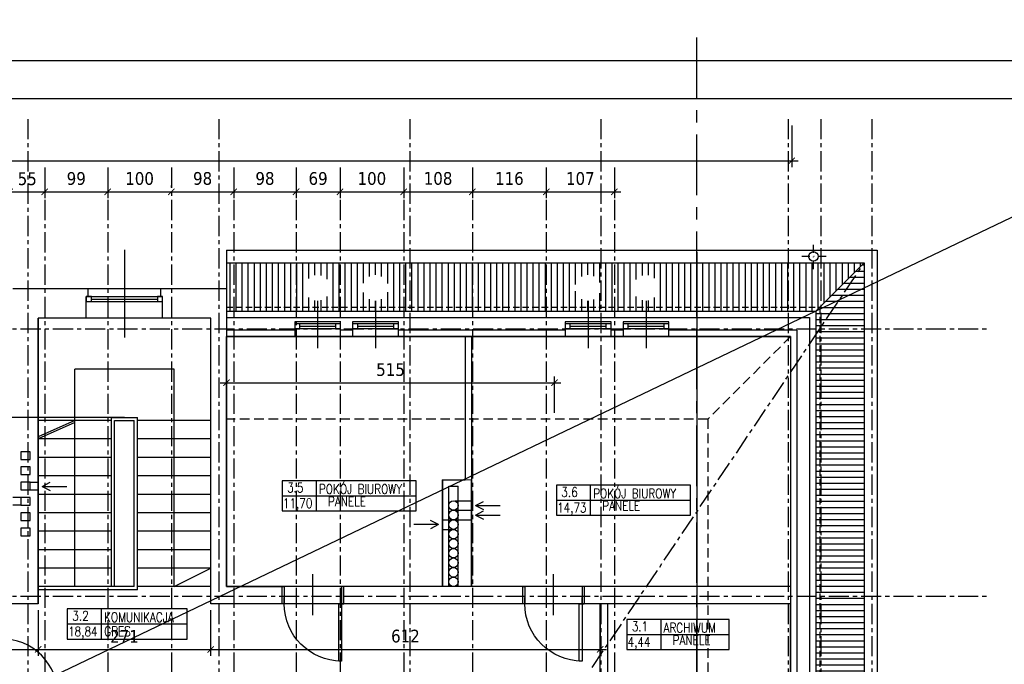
# Model space of a CAD drawing. Header units: millimetres. Extents: x 215282 to 249074, y 9058 to 27069.
# Tile 48 of 51: x 233290 to 234837, y 24447 to 25460. Entities that reach past the tile are written whole.
import ezdxf

# ---------------------------------------------------------------- set-up
doc = ezdxf.new("R2010")
doc.units = ezdxf.units.MM
for name, pattern in [('CENTER', [50.8, 31.75, -6.35, 6.35, -6.35]), ('DASHDOT', [25.4, 12.7, -6.35, 0, -6.35]), ('DASHED', [0.75, 0.5, -0.25])]:
    doc.linetypes.add(name, pattern=pattern)
for name, color, linetype in [('01-HM_podstawowa', 8, 'Continuous'), ('02-HM_osie', 8, 'CENTER'), ('12-HM_nadproza', 5, 'CENTER'), ('A_inwentaryzacja', 8, 'Continuous'), ('A_OPIS', 7, 'Continuous'), ('A_OPIS_ZMIANY', 2, 'Continuous'), ('A_ZMIANY', 10, 'Continuous')]:
    doc.layers.add(name, color=color, linetype=linetype)
doc.styles.add('HM_standard', font='tahoma.ttf')
doc.styles.add('ROMANS', font='romans.shx', dxfattribs={"width": 0.8, "oblique": 10})
doc.dimstyles.new('Kopia AGA1', dxfattribs={"dimtxt": 15, "dimasz": 7, "dimexe": 1.25, "dimexo": 0.625, "dimgap": 4, "dimtad": 1, "dimdec": 1, "dimtxsty": 'ROMANS', "dimblk": 'ARCHTICK', "dimcen": 20, "dimclrd": 256, "dimclrt": 7, "dimadec": 0, "dimazin": 0, "dimtfac": 1, "dimtdec": 1, "dimtmove": 1, "dimatfit": 3, "dimfxl": 5, "dimfxlon": 1, "dimarcsym": 0})
doc.dimstyles.new('S100', dxfattribs={"dimscale": 10, "dimtxt": 2, "dimasz": 1, "dimexe": 1, "dimexo": 1, "dimgap": 1, "dimtad": 0, "dimdec": 1, "dimrnd": 0.5, "dimdsep": 46, "dimtxsty": 'HM_standard', "dimblk1": 'ARCHTICK', "dimblk2": 'ARCHTICK', "dimsah": 1, "dimcen": -3, "dimdle": 1, "dimclrt": 256, "dimadec": 0, "dimazin": 0, "dimtfac": 0.8, "dimtdec": 1, "dimtix": 1, "dimtmove": 2, "dimatfit": 3, "dimldrblk": 'ARCHTICK', "dimfxl": 1, "dimtvp": 1, "dimtolj": 1, "dimarcsym": 0})

# ---------------------------------------------------------------- blocks, each defined once
blk = doc.blocks.new('_ARCHTICK')
at = {"color": 0, "linetype": 'ByBlock', "const_width": 0.15}
blk.add_lwpolyline([(-0.5, -0.5), (0.5, 0.5)], dxfattribs=at)
blk = doc.blocks.new('*D332')
at = {"layer": '01-HM_podstawowa', "color": 0, "lineweight": -2, "ltscale": 3, "transparency": 16777216}
for p, q in [((229702.8, 25294.2), (229702.8, 25228.6)), ((234502.8, 25294.2), (234502.8, 25228.6)), ((229692.8, 25238.6), (234512.8, 25238.6))]:
    blk.add_line(p, q, dxfattribs=at)
at = {"layer": 'Defpoints', "color": 0, "transparency": 16777216}
for p in [(229702.8, 25304.2), (234502.8, 25304.2), (234502.8, 25238.6)]:
    blk.add_point(p, dxfattribs=at)
at = {"layer": '01-HM_podstawowa', "color": 0, "lineweight": -2, "ltscale": 3, "transparency": 16777216, "xscale": 10, "yscale": 10, "zscale": 10, "rotation": 180}
blk.add_blockref('_ARCHTICK', (229702.8, 25238.6), dxfattribs=at)
at = {"layer": '01-HM_podstawowa', "color": 0, "lineweight": -2, "ltscale": 3, "transparency": 16777216, "xscale": 10, "yscale": 10, "zscale": 10}
blk.add_blockref('_ARCHTICK', (234502.8, 25238.6), dxfattribs=at)
at = {"layer": '01-HM_podstawowa', "ltscale": 3, "transparency": 16777216, "insert": (232102.8, 25259.5), "char_height": 20, "attachment_point": 5, "style": 'HM_standard'}
blk.add_mtext('\\A1;4800', dxfattribs=at)
blk = doc.blocks.new('*D369')
at = {"layer": '01-HM_podstawowa', "color": 0, "lineweight": -2, "ltscale": 3, "transparency": 16777216}
for p, q in [((233274.2, 25217.9), (233274.2, 25179.7)), ((233329.2, 25217.9), (233329.2, 25179.7)), ((233264.2, 25189.7), (233339.2, 25189.7))]:
    blk.add_line(p, q, dxfattribs=at)
at = {"layer": 'Defpoints', "color": 0, "transparency": 16777216}
for p in [(233274.2, 25227.9), (233329.2, 25227.9), (233329.2, 25189.7)]:
    blk.add_point(p, dxfattribs=at)
at = {"layer": '01-HM_podstawowa', "color": 0, "lineweight": -2, "ltscale": 3, "transparency": 16777216, "xscale": 10, "yscale": 10, "zscale": 10, "rotation": 180}
blk.add_blockref('_ARCHTICK', (233274.2, 25189.7), dxfattribs=at)
at = {"layer": '01-HM_podstawowa', "color": 0, "lineweight": -2, "ltscale": 3, "transparency": 16777216, "xscale": 10, "yscale": 10, "zscale": 10}
blk.add_blockref('_ARCHTICK', (233329.2, 25189.7), dxfattribs=at)
at = {"layer": '01-HM_podstawowa', "ltscale": 3, "transparency": 16777216, "insert": (233301.7, 25210.1), "char_height": 20, "attachment_point": 5, "style": 'HM_standard'}
blk.add_mtext('\\A1;55', dxfattribs=at)
blk = doc.blocks.new('*D370')
at = {"layer": '01-HM_podstawowa', "color": 0, "lineweight": -2, "ltscale": 3, "transparency": 16777216}
for p, q in [((233614.9, 24842.2), (233614.9, 24899.7)), ((234130, 24842.2), (234130, 24899.7)), ((233604.9, 24889.7), (234140, 24889.7))]:
    blk.add_line(p, q, dxfattribs=at)
at = {"layer": 'Defpoints', "color": 0, "transparency": 16777216}
for p in [(234130, 24889.7), (233614.9, 24832.2), (234130, 24832.2)]:
    blk.add_point(p, dxfattribs=at)
at = {"layer": '01-HM_podstawowa', "color": 0, "lineweight": -2, "ltscale": 3, "transparency": 16777216, "xscale": 10, "yscale": 10, "zscale": 10, "rotation": 180}
blk.add_blockref('_ARCHTICK', (233614.9, 24889.7), dxfattribs=at)
at = {"layer": '01-HM_podstawowa', "color": 0, "lineweight": -2, "ltscale": 3, "transparency": 16777216, "xscale": 10, "yscale": 10, "zscale": 10}
blk.add_blockref('_ARCHTICK', (234130, 24889.7), dxfattribs=at)
at = {"layer": '01-HM_podstawowa', "ltscale": 3, "transparency": 16777216, "insert": (233872.5, 24910.2), "char_height": 20, "attachment_point": 5, "style": 'HM_standard'}
blk.add_mtext('\\A1;515', dxfattribs=at)
blk = doc.blocks.new('*D371')
at = {"layer": '01-HM_podstawowa', "color": 0, "lineweight": -2, "ltscale": 3, "transparency": 16777216}
for p, q in [((233329.2, 25217.9), (233329.2, 25179.7)), ((233428.2, 25217.9), (233428.2, 25179.7)), ((233319.2, 25189.7), (233438.2, 25189.7))]:
    blk.add_line(p, q, dxfattribs=at)
at = {"layer": 'Defpoints', "color": 0, "transparency": 16777216}
for p in [(233329.2, 25227.9), (233428.2, 25227.9), (233428.2, 25189.7)]:
    blk.add_point(p, dxfattribs=at)
at = {"layer": '01-HM_podstawowa', "color": 0, "lineweight": -2, "ltscale": 3, "transparency": 16777216, "xscale": 10, "yscale": 10, "zscale": 10, "rotation": 180}
blk.add_blockref('_ARCHTICK', (233329.2, 25189.7), dxfattribs=at)
at = {"layer": '01-HM_podstawowa', "color": 0, "lineweight": -2, "ltscale": 3, "transparency": 16777216, "xscale": 10, "yscale": 10, "zscale": 10}
blk.add_blockref('_ARCHTICK', (233428.2, 25189.7), dxfattribs=at)
at = {"layer": '01-HM_podstawowa', "ltscale": 3, "transparency": 16777216, "insert": (233378.7, 25210.5), "char_height": 20, "attachment_point": 5, "style": 'HM_standard'}
blk.add_mtext('\\A1;99', dxfattribs=at)
blk = doc.blocks.new('*D372')
at = {"layer": '01-HM_podstawowa', "color": 0, "lineweight": -2, "ltscale": 3, "transparency": 16777216}
for p, q in [((233428.2, 25217.9), (233428.2, 25179.7)), ((233418.2, 25189.7), (233538.2, 25189.7)), ((233528.2, 25196.4), (233528.2, 25199.7))]:
    blk.add_line(p, q, dxfattribs=at)
at = {"layer": 'Defpoints', "color": 0, "transparency": 16777216}
for p in [(233428.2, 25227.9), (233528.2, 25189.7), (233528.2, 25186.4)]:
    blk.add_point(p, dxfattribs=at)
at = {"layer": '01-HM_podstawowa', "color": 0, "lineweight": -2, "ltscale": 3, "transparency": 16777216, "xscale": 10, "yscale": 10, "zscale": 10, "rotation": 180}
blk.add_blockref('_ARCHTICK', (233428.2, 25189.7), dxfattribs=at)
at = {"layer": '01-HM_podstawowa', "color": 0, "lineweight": -2, "ltscale": 3, "transparency": 16777216, "xscale": 10, "yscale": 10, "zscale": 10}
blk.add_blockref('_ARCHTICK', (233528.2, 25189.7), dxfattribs=at)
at = {"layer": '01-HM_podstawowa', "ltscale": 3, "transparency": 16777216, "insert": (233478.2, 25210.5), "char_height": 20, "attachment_point": 5, "style": 'HM_standard'}
blk.add_mtext('\\A1;100', dxfattribs=at)
blk = doc.blocks.new('*D373')
at = {"layer": '01-HM_podstawowa', "color": 0, "lineweight": -2, "ltscale": 3, "transparency": 16777216}
for p, q in [((233626.2, 25217.9), (233626.2, 25179.7)), ((233518.2, 25189.7), (233636.2, 25189.7)), ((233528.2, 25196.4), (233528.2, 25199.7))]:
    blk.add_line(p, q, dxfattribs=at)
at = {"layer": 'Defpoints', "color": 0, "transparency": 16777216}
for p in [(233626.2, 25227.9), (233528.2, 25186.4), (233626.2, 25189.7)]:
    blk.add_point(p, dxfattribs=at)
at = {"layer": '01-HM_podstawowa', "color": 0, "lineweight": -2, "ltscale": 3, "transparency": 16777216, "xscale": 10, "yscale": 10, "zscale": 10, "rotation": 180}
blk.add_blockref('_ARCHTICK', (233528.2, 25189.7), dxfattribs=at)
at = {"layer": '01-HM_podstawowa', "color": 0, "lineweight": -2, "ltscale": 3, "transparency": 16777216, "xscale": 10, "yscale": 10, "zscale": 10}
blk.add_blockref('_ARCHTICK', (233626.2, 25189.7), dxfattribs=at)
at = {"layer": '01-HM_podstawowa', "ltscale": 3, "transparency": 16777216, "insert": (233577.2, 25210.6), "char_height": 20, "attachment_point": 5, "style": 'HM_standard'}
blk.add_mtext('\\A1;98', dxfattribs=at)
blk = doc.blocks.new('*D374')
at = {"layer": '01-HM_podstawowa', "color": 0, "lineweight": -2, "ltscale": 3, "transparency": 16777216}
for p, q in [((233626.2, 25217.9), (233626.2, 25179.7)), ((233724.2, 25217.9), (233724.2, 25179.7)), ((233616.2, 25189.7), (233734.2, 25189.7))]:
    blk.add_line(p, q, dxfattribs=at)
at = {"layer": 'Defpoints', "color": 0, "transparency": 16777216}
for p in [(233626.2, 25227.9), (233724.2, 25227.9), (233724.2, 25189.7)]:
    blk.add_point(p, dxfattribs=at)
at = {"layer": '01-HM_podstawowa', "color": 0, "lineweight": -2, "ltscale": 3, "transparency": 16777216, "xscale": 10, "yscale": 10, "zscale": 10, "rotation": 180}
blk.add_blockref('_ARCHTICK', (233626.2, 25189.7), dxfattribs=at)
at = {"layer": '01-HM_podstawowa', "color": 0, "lineweight": -2, "ltscale": 3, "transparency": 16777216, "xscale": 10, "yscale": 10, "zscale": 10}
blk.add_blockref('_ARCHTICK', (233724.2, 25189.7), dxfattribs=at)
at = {"layer": '01-HM_podstawowa', "ltscale": 3, "transparency": 16777216, "insert": (233675.2, 25210.6), "char_height": 20, "attachment_point": 5, "style": 'HM_standard'}
blk.add_mtext('\\A1;98', dxfattribs=at)
blk = doc.blocks.new('*D375')
at = {"layer": '01-HM_podstawowa', "color": 0, "lineweight": -2, "ltscale": 3, "transparency": 16777216}
for p, q in [((233724.2, 25217.9), (233724.2, 25179.7)), ((233793.2, 25217.9), (233793.2, 25179.7)), ((233714.2, 25189.7), (233803.2, 25189.7))]:
    blk.add_line(p, q, dxfattribs=at)
at = {"layer": 'Defpoints', "color": 0, "transparency": 16777216}
for p in [(233724.2, 25227.9), (233793.2, 25227.9), (233793.2, 25189.7)]:
    blk.add_point(p, dxfattribs=at)
at = {"layer": '01-HM_podstawowa', "color": 0, "lineweight": -2, "ltscale": 3, "transparency": 16777216, "xscale": 10, "yscale": 10, "zscale": 10, "rotation": 180}
blk.add_blockref('_ARCHTICK', (233724.2, 25189.7), dxfattribs=at)
at = {"layer": '01-HM_podstawowa', "color": 0, "lineweight": -2, "ltscale": 3, "transparency": 16777216, "xscale": 10, "yscale": 10, "zscale": 10}
blk.add_blockref('_ARCHTICK', (233793.2, 25189.7), dxfattribs=at)
at = {"layer": '01-HM_podstawowa', "ltscale": 3, "transparency": 16777216, "insert": (233758.7, 25210.5), "char_height": 20, "attachment_point": 5, "style": 'HM_standard'}
blk.add_mtext('\\A1;69', dxfattribs=at)
blk = doc.blocks.new('*D376')
at = {"layer": '01-HM_podstawowa', "color": 0, "lineweight": -2, "ltscale": 3, "transparency": 16777216}
for p, q in [((233793.2, 25217.9), (233793.2, 25179.7)), ((233893.2, 25217.9), (233893.2, 25179.7)), ((233783.2, 25189.7), (233903.2, 25189.7))]:
    blk.add_line(p, q, dxfattribs=at)
at = {"layer": 'Defpoints', "color": 0, "transparency": 16777216}
for p in [(233793.2, 25227.9), (233893.2, 25227.9), (233893.2, 25189.7)]:
    blk.add_point(p, dxfattribs=at)
at = {"layer": '01-HM_podstawowa', "color": 0, "lineweight": -2, "ltscale": 3, "transparency": 16777216, "xscale": 10, "yscale": 10, "zscale": 10, "rotation": 180}
blk.add_blockref('_ARCHTICK', (233793.2, 25189.7), dxfattribs=at)
at = {"layer": '01-HM_podstawowa', "color": 0, "lineweight": -2, "ltscale": 3, "transparency": 16777216, "xscale": 10, "yscale": 10, "zscale": 10}
blk.add_blockref('_ARCHTICK', (233893.2, 25189.7), dxfattribs=at)
at = {"layer": '01-HM_podstawowa', "ltscale": 3, "transparency": 16777216, "insert": (233843.2, 25210.5), "char_height": 20, "attachment_point": 5, "style": 'HM_standard'}
blk.add_mtext('\\A1;100', dxfattribs=at)
blk = doc.blocks.new('*D377')
at = {"layer": '01-HM_podstawowa', "color": 0, "lineweight": -2, "ltscale": 3, "transparency": 16777216}
for p, q in [((233893.2, 25217.9), (233893.2, 25179.7)), ((234001.2, 25217.9), (234001.2, 25179.7)), ((233883.2, 25189.7), (234011.2, 25189.7))]:
    blk.add_line(p, q, dxfattribs=at)
at = {"layer": 'Defpoints', "color": 0, "transparency": 16777216}
for p in [(233893.2, 25227.9), (234001.2, 25227.9), (234001.2, 25189.7)]:
    blk.add_point(p, dxfattribs=at)
at = {"layer": '01-HM_podstawowa', "color": 0, "lineweight": -2, "ltscale": 3, "transparency": 16777216, "xscale": 10, "yscale": 10, "zscale": 10, "rotation": 180}
blk.add_blockref('_ARCHTICK', (233893.2, 25189.7), dxfattribs=at)
at = {"layer": '01-HM_podstawowa', "color": 0, "lineweight": -2, "ltscale": 3, "transparency": 16777216, "xscale": 10, "yscale": 10, "zscale": 10}
blk.add_blockref('_ARCHTICK', (234001.2, 25189.7), dxfattribs=at)
at = {"layer": '01-HM_podstawowa', "ltscale": 3, "transparency": 16777216, "insert": (233947.2, 25210.6), "char_height": 20, "attachment_point": 5, "style": 'HM_standard'}
blk.add_mtext('\\A1;108', dxfattribs=at)
blk = doc.blocks.new('*D378')
at = {"layer": '01-HM_podstawowa', "color": 0, "lineweight": -2, "ltscale": 3, "transparency": 16777216}
for p, q in [((234001.2, 25217.9), (234001.2, 25179.7)), ((234117.2, 25217.9), (234117.2, 25179.7)), ((233991.2, 25189.7), (234127.2, 25189.7))]:
    blk.add_line(p, q, dxfattribs=at)
at = {"layer": 'Defpoints', "color": 0, "transparency": 16777216}
for p in [(234001.2, 25227.9), (234117.2, 25227.9), (234117.2, 25189.7)]:
    blk.add_point(p, dxfattribs=at)
at = {"layer": '01-HM_podstawowa', "color": 0, "lineweight": -2, "ltscale": 3, "transparency": 16777216, "xscale": 10, "yscale": 10, "zscale": 10, "rotation": 180}
blk.add_blockref('_ARCHTICK', (234001.2, 25189.7), dxfattribs=at)
at = {"layer": '01-HM_podstawowa', "color": 0, "lineweight": -2, "ltscale": 3, "transparency": 16777216, "xscale": 10, "yscale": 10, "zscale": 10}
blk.add_blockref('_ARCHTICK', (234117.2, 25189.7), dxfattribs=at)
at = {"layer": '01-HM_podstawowa', "ltscale": 3, "transparency": 16777216, "insert": (234059.2, 25210.5), "char_height": 20, "attachment_point": 5, "style": 'HM_standard'}
blk.add_mtext('\\A1;116', dxfattribs=at)
blk = doc.blocks.new('*D379')
at = {"layer": '01-HM_podstawowa', "color": 0, "lineweight": -2, "ltscale": 3, "transparency": 16777216}
for p, q in [((234117.2, 25217.9), (234117.2, 25179.7)), ((234224.2, 25217.9), (234224.2, 25179.7)), ((234107.2, 25189.7), (234234.2, 25189.7))]:
    blk.add_line(p, q, dxfattribs=at)
at = {"layer": 'Defpoints', "color": 0, "transparency": 16777216}
for p in [(234117.2, 25227.9), (234224.2, 25227.9), (234224.2, 25189.7)]:
    blk.add_point(p, dxfattribs=at)
at = {"layer": '01-HM_podstawowa', "color": 0, "lineweight": -2, "ltscale": 3, "transparency": 16777216, "xscale": 10, "yscale": 10, "zscale": 10, "rotation": 180}
blk.add_blockref('_ARCHTICK', (234117.2, 25189.7), dxfattribs=at)
at = {"layer": '01-HM_podstawowa', "color": 0, "lineweight": -2, "ltscale": 3, "transparency": 16777216, "xscale": 10, "yscale": 10, "zscale": 10}
blk.add_blockref('_ARCHTICK', (234224.2, 25189.7), dxfattribs=at)
at = {"layer": '01-HM_podstawowa', "ltscale": 3, "transparency": 16777216, "insert": (234170.7, 25210.5), "char_height": 20, "attachment_point": 5, "style": 'HM_standard'}
blk.add_mtext('\\A1;107', dxfattribs=at)
blk = doc.blocks.new('*D384')
at = {"layer": '01-HM_podstawowa', "color": 0, "lineweight": -2, "ltscale": 3, "transparency": 16777216}
for p, q in [((230943.9, 24532.2), (230943.9, 24460.5)), ((233318.9, 24532.2), (233318.9, 24460.5)), ((230933.9, 24470.5), (233328.9, 24470.5))]:
    blk.add_line(p, q, dxfattribs=at)
at = {"layer": 'Defpoints', "color": 0, "transparency": 16777216}
for p in [(230943.9, 24542.2), (233318.9, 24542.2), (233318.9, 24470.5)]:
    blk.add_point(p, dxfattribs=at)
at = {"layer": '01-HM_podstawowa', "color": 0, "lineweight": -2, "ltscale": 3, "transparency": 16777216, "xscale": 10, "yscale": 10, "zscale": 10, "rotation": 180}
blk.add_blockref('_ARCHTICK', (230943.9, 24470.5), dxfattribs=at)
at = {"layer": '01-HM_podstawowa', "color": 0, "lineweight": -2, "ltscale": 3, "transparency": 16777216, "xscale": 10, "yscale": 10, "zscale": 10}
blk.add_blockref('_ARCHTICK', (233318.9, 24470.5), dxfattribs=at)
at = {"layer": '01-HM_podstawowa', "ltscale": 3, "transparency": 16777216, "insert": (232131.4, 24491.3), "char_height": 20, "attachment_point": 5, "style": 'HM_standard'}
blk.add_mtext('\\A1;2375', dxfattribs=at)
blk = doc.blocks.new('*D385')
at = {"layer": '01-HM_podstawowa', "color": 0, "lineweight": -2, "ltscale": 3, "transparency": 16777216}
for p, q in [((233318.9, 24532.2), (233318.9, 24460.5)), ((233589.9, 24532.2), (233589.9, 24460.5)), ((233308.9, 24470.5), (233599.9, 24470.5))]:
    blk.add_line(p, q, dxfattribs=at)
at = {"layer": 'Defpoints', "color": 0, "transparency": 16777216}
for p in [(233318.9, 24542.2), (233589.9, 24542.2), (233589.9, 24470.5)]:
    blk.add_point(p, dxfattribs=at)
at = {"layer": '01-HM_podstawowa', "color": 0, "lineweight": -2, "ltscale": 3, "transparency": 16777216, "xscale": 10, "yscale": 10, "zscale": 10, "rotation": 180}
blk.add_blockref('_ARCHTICK', (233318.9, 24470.5), dxfattribs=at)
at = {"layer": '01-HM_podstawowa', "color": 0, "lineweight": -2, "ltscale": 3, "transparency": 16777216, "xscale": 10, "yscale": 10, "zscale": 10}
blk.add_blockref('_ARCHTICK', (233589.9, 24470.5), dxfattribs=at)
at = {"layer": '01-HM_podstawowa', "ltscale": 3, "transparency": 16777216, "insert": (233454.4, 24490.9), "char_height": 20, "attachment_point": 5, "style": 'HM_standard'}
blk.add_mtext('\\A1;271', dxfattribs=at)
blk = doc.blocks.new('*D386')
at = {"layer": '01-HM_podstawowa', "color": 0, "lineweight": -2, "ltscale": 3, "transparency": 16777216}
for p, q in [((233589.9, 24532.2), (233589.9, 24460.5)), ((234201.9, 24532.2), (234201.9, 24460.5)), ((233579.9, 24470.5), (234211.9, 24470.5))]:
    blk.add_line(p, q, dxfattribs=at)
at = {"layer": 'Defpoints', "color": 0, "transparency": 16777216}
for p in [(233589.9, 24542.2), (234201.9, 24542.2), (234201.9, 24470.5)]:
    blk.add_point(p, dxfattribs=at)
at = {"layer": '01-HM_podstawowa', "color": 0, "lineweight": -2, "ltscale": 3, "transparency": 16777216, "xscale": 10, "yscale": 10, "zscale": 10, "rotation": 180}
blk.add_blockref('_ARCHTICK', (233589.9, 24470.5), dxfattribs=at)
at = {"layer": '01-HM_podstawowa', "color": 0, "lineweight": -2, "ltscale": 3, "transparency": 16777216, "xscale": 10, "yscale": 10, "zscale": 10}
blk.add_blockref('_ARCHTICK', (234201.9, 24470.5), dxfattribs=at)
at = {"layer": '01-HM_podstawowa', "ltscale": 3, "transparency": 16777216, "insert": (233895.9, 24491.3), "char_height": 20, "attachment_point": 5, "style": 'HM_standard'}
blk.add_mtext('\\A1;612', dxfattribs=at)
blk = doc.blocks.new('*U311')
for p, q in [((0, 0), (0, 100)), ((900, 0), (900, 100))]:
    blk.add_line(p, q)
blk.add_lwpolyline([(0, 0), (0, -900), (43.75, -900), (43.75, 0)], close=True)
blk.add_arc((0, 0), 900, 270, 0)
blk = doc.blocks.new('strzałka')
for q in [(-41.8, -15.4), (-15.7, -8.9), (-15.7, -21.9)]:
    blk.add_line((-3, -15.4), q)
blk = doc.blocks.new('*D397')
at = {"layer": 'A_OPIS', "color": 0, "lineweight": -2, "ltscale": 3, "transparency": 16777216}
for p, q in [((229217.9, 25521.4), (229217.9, 25527.6)), ((235217.9, 25521.4), (235217.9, 25527.6))]:
    blk.add_line(p, q, dxfattribs=at)
at = {"layer": 'A_OPIS', "lineweight": -2, "ltscale": 3, "transparency": 16777216}
blk.add_line((229217.9, 25526.4), (235217.9, 25526.4), dxfattribs=at)
at = {"layer": 'Defpoints', "color": 0, "transparency": 16777216}
for p in [(235217.9, 25526.4), (229217.9, 25395.6), (235217.9, 25395.6)]:
    blk.add_point(p, dxfattribs=at)
at = {"layer": 'A_OPIS', "lineweight": -2, "ltscale": 3, "transparency": 16777216, "xscale": 7, "yscale": 7, "zscale": 7, "rotation": 180}
blk.add_blockref('_ARCHTICK', (229217.9, 25526.4), dxfattribs=at)
at = {"layer": 'A_OPIS', "lineweight": -2, "ltscale": 3, "transparency": 16777216, "xscale": 7, "yscale": 7, "zscale": 7}
blk.add_blockref('_ARCHTICK', (235217.9, 25526.4), dxfattribs=at)
at = {"layer": 'A_OPIS', "color": 7, "ltscale": 3, "transparency": 16777216, "insert": (232217.9, 25537.9), "char_height": 15, "attachment_point": 5, "style": 'ROMANS'}
blk.add_mtext('6000', dxfattribs=at)

msp = doc.modelspace()

# ---------------------------------------------------------------- hatches: boundary and pattern name
at = {"layer": 'A_inwentaryzacja', "ltscale": 3}
h = msp.add_hatch(dxfattribs=at)
h.set_pattern_fill('ANSI31', color=256, scale=3, angle=45)
h.set_pattern_definition([(90, (14345.423, -604.665), (-9.525, 0), [])])
h.paths.add_polyline_path([(234616.94, 25078.21), (233614.94, 25078.21), (233614.94, 25008.21), (233757.94, 25008.21), (233757.94, 25018.45, -0.4142136), (233737.66, 25038.74, -1), (233778.22, 25038.74, -0.4142136), (233757.94, 25018.45), (233757.94, 25008.21), (233848.94, 25008.21), (233848.94, 25018.45, -0.4142136), (233828.66, 25038.74, -1), (233869.22, 25038.74, -0.4142136), (233848.94, 25018.45), (233848.94, 25008.21), (234182.94, 25008.21), (234182.94, 25018.45, -0.4142136), (234162.66, 25038.74, -1), (234203.22, 25038.74, -0.4142136), (234182.94, 25018.45), (234182.94, 25008.21), (234273.94, 25008.21), (234273.94, 25018.45, -0.4142136), (234253.66, 25038.74, -1), (234294.22, 25038.74, -0.4142136), (234273.94, 25018.45), (234273.94, 25008.21), (234546.94, 25008.21)])
h.paths.add_polyline_path([(234546.94, 25008.21), (234273.94, 25008.21), (234273.94, 25002.21), (234540.94, 25002.21)])
h.paths.add_polyline_path([(234273.94, 25008.21), (234182.94, 25008.21), (234182.94, 25002.21), (234273.94, 25002.21)])
h.paths.add_polyline_path([(234182.94, 25008.21), (233848.94, 25008.21), (233848.94, 25002.21), (234182.94, 25002.21)])
h.paths.add_polyline_path([(233757.94, 25008.21), (233614.94, 25008.21), (233614.94, 25002.21), (233757.94, 25002.21)])
h.paths.add_polyline_path([(233848.94, 25008.21), (233757.94, 25008.21), (233757.94, 25002.21), (233848.94, 25002.21)])
h = msp.add_hatch(dxfattribs=at)
h.set_pattern_fill('ANSI31', color=256, scale=3, angle=135)
h.set_pattern_definition([(180, (14345.423, -604.665), (-9e-16, -9.525), [])])
h.paths.add_polyline_path([(234616.94, 25078.21), (234546.94, 25008.21), (234546.94, 23876.21), (234616.94, 23806.21)])
h.paths.add_polyline_path([(234546.94, 25008.21), (234540.94, 25002.21), (234540.94, 23882.21), (234546.94, 23876.21)])

# ---------------------------------------------------------------- linework, layer by layer
at = {"layer": '01-HM_podstawowa', "ltscale": 3}
msp.add_line((235842.24, 25625.9), (228602.58, 22157.77), dxfattribs=at)
at = {"layer": '01-HM_podstawowa', "color": 1, "ltscale": 3}
msp.add_line((233454.44, 24835.21), (230807.44, 24835.21), dxfattribs=at)
for points in [[(229762.94, 24542.21), (229762.94, 24342.21), (234500.94, 24342.21), (234500.94, 24542.21), (233589.94, 24542.21), (233589.94, 24991.21), (233318.94, 24991.21), (233318.94, 24542.21), (230943.94, 24542.21), (230943.94, 24991.21), (230670.94, 24991.21), (230670.94, 24542.21), (229762.94, 24542.21)], [(233614.94, 24962.21), (234500.94, 24962.21), (234500.94, 24569.21), (233999.94, 24569.21), (233999.94, 24736.4), (233953.94, 24737.21), (233953.94, 24569.21), (233614.94, 24569.21), (233614.94, 24962.21)]]:
    msp.add_lwpolyline(points, dxfattribs=at)
at = {"layer": '02-HM_osie', "color": 1}
for p, q in [((233302.76, 25304.16), (233302.76, 23679.03)), ((233602.76, 25304.16), (233602.76, 23679.03)), ((233902.76, 25304.16), (233902.76, 23679.03)), ((234202.76, 25304.16), (234202.76, 23679.03)), ((234497.15, 25304.16), (234497.15, 23679.03)), ((234548.76, 25304.16), (234548.76, 23679.03)), ((234628.76, 25304.16), (234628.76, 23679.03)), ((234189.09, 24441.92), (234616.94, 25078.21)), ((229582.65, 24974.42), (234811.37, 24974.42)), ((229582.65, 24554.42), (234811.37, 24554.42))]:
    msp.add_line(p, q, dxfattribs=at)
at = {"layer": '02-HM_osie', "color": 4}
for p, q in [((233329.16, 25227.86), (233329.16, 23702.1)), ((233428.16, 25227.86), (233428.16, 23702.1)), ((233528.16, 25227.86), (233528.16, 23702.1)), ((233626.16, 25227.86), (233626.16, 23702.1)), ((233724.16, 25227.86), (233724.16, 23702.1)), ((233793.16, 25227.86), (233793.16, 23702.1)), ((233893.16, 25227.86), (233893.16, 23702.1)), ((234001.16, 25227.86), (234001.16, 23702.1)), ((234117.16, 25227.86), (234117.16, 23702.1)), ((234224.16, 25227.86), (234224.16, 23702.1))]:
    msp.add_line(p, q, dxfattribs=at)
at = {"layer": '12-HM_nadproza', "ltscale": 3}
msp.add_line((234353.45, 25432.15), (234353.45, 23377.9), dxfattribs=at)
at = {"layer": 'A_inwentaryzacja', "ltscale": 3}
for p, q in [((233454.44, 25098.78), (233454.44, 24960.68)), ((233614.94, 25098.21), (233614.94, 24569.21)), ((233614.94, 25098.21), (234636.94, 25098.21)), ((234636.94, 25098.21), (234636.94, 23786.21)), ((233614.94, 25078.21), (234616.94, 25078.21)), ((234540.94, 25002.21), (234616.94, 25078.21)), ((234616.94, 25078.21), (234616.94, 23806.21)), ((233614.94, 25037.21), (233278.94, 25037.21)), ((233397.44, 25025.21), (233397.44, 25037.21)), ((233511.44, 25025.21), (233511.44, 25037.21)), ((233394.44, 24991.21), (233394.44, 25025.21)), ((233394.44, 25025.21), (233514.44, 25025.21)), ((233394.44, 25017.21), (233514.44, 25017.21)), ((233402.44, 25021.21), (233506.44, 25021.21)), ((233514.44, 24991.21), (233514.44, 25025.21)), ((233757.94, 25018.45), (233757.94, 24944.15)), ((233848.94, 25018.45), (233848.94, 24944.15)), ((234182.94, 25018.45), (234182.94, 24944.15)), ((234273.94, 25018.45), (234273.94, 24944.15)), ((233614.94, 25002.21), (234540.94, 25002.21)), ((234540.94, 25002.21), (234540.94, 23882.21)), ((233318.94, 24542.21), (233318.94, 24991.21)), ((233589.94, 24991.21), (233318.94, 24991.21)), ((233589.94, 24542.21), (233589.94, 24991.21)), ((233614.94, 24992.21), (234530.94, 24992.21)), ((233793.94, 24985.21), (233721.94, 24985.21)), ((233721.94, 24985.21), (233721.94, 24962.21)), ((233793.94, 24962.21), (233793.94, 24985.21)), ((233884.94, 24985.21), (233812.94, 24985.21)), ((233812.94, 24985.21), (233812.94, 24962.21)), ((233884.94, 24962.21), (233884.94, 24985.21)), ((234218.94, 24985.21), (234146.94, 24985.21)), ((234146.94, 24985.21), (234146.94, 24962.21)), ((234218.94, 24962.21), (234218.94, 24985.21)), ((234309.94, 24985.21), (234237.94, 24985.21)), ((234237.94, 24985.21), (234237.94, 24962.21)), ((234309.94, 24962.21), (234309.94, 24985.21)), ((234530.94, 24992.21), (234530.94, 23892.21)), ((233721.94, 24972.21), (233614.94, 24972.21)), ((233793.94, 24982.21), (233721.94, 24982.21)), ((233793.94, 24974.21), (233721.94, 24974.21)), ((233785.94, 24978.21), (233729.94, 24978.21)), ((233812.94, 24972.21), (233793.94, 24972.21)), ((233884.94, 24982.21), (233812.94, 24982.21)), ((233884.94, 24974.21), (233812.94, 24974.21)), ((233876.94, 24978.21), (233820.94, 24978.21)), ((234146.94, 24972.21), (233884.94, 24972.21)), ((234218.94, 24982.21), (234146.94, 24982.21)), ((234218.94, 24974.21), (234146.94, 24974.21)), ((234210.94, 24978.21), (234154.94, 24978.21)), ((234237.94, 24972.21), (234218.94, 24972.21)), ((234309.94, 24982.21), (234237.94, 24982.21)), ((234309.94, 24974.21), (234237.94, 24974.21)), ((234301.94, 24978.21), (234245.94, 24978.21)), ((234510.94, 24972.21), (234309.94, 24972.21)), ((234510.94, 24972.21), (234510.94, 23912.21)), ((234500.94, 24962.21), (233614.94, 24962.21)), ((233989.94, 24962.21), (233989.94, 24737.21)), ((233999.94, 24962.21), (233999.94, 24569.21)), ((234500.94, 24962.21), (234500.94, 23922.21)), ((233376.44, 24569.21), (233376.44, 24911.21)), ((233532.44, 24911.21), (233376.44, 24911.21)), ((233532.44, 24569.21), (233532.44, 24911.21)), ((233433.94, 24830.21), (233318.94, 24830.21)), ((233376.44, 24830.21), (233318.94, 24804.37)), ((233433.94, 24569.21), (233433.94, 24835.21)), ((233433.94, 24835.21), (233474.94, 24835.21)), ((233438.94, 24569.21), (233438.94, 24830.21)), ((233438.94, 24830.21), (233469.94, 24830.21)), ((233469.94, 24569.21), (233469.94, 24830.21)), ((233474.94, 24564.21), (233474.94, 24835.21)), ((233589.94, 24830.21), (233474.94, 24830.21)), ((233376.44, 24827.04), (233318.94, 24801.21)), ((233433.94, 24801.21), (233318.94, 24801.21)), ((233589.94, 24801.21), (233474.94, 24801.21)), ((233433.94, 24772.21), (233318.94, 24772.21)), ((233589.94, 24772.21), (233474.94, 24772.21)), ((233433.94, 24743.21), (233318.94, 24743.21)), ((233589.94, 24743.21), (233474.94, 24743.21)), ((233306.44, 24733.21), (233318.94, 24733.21)), ((233953.94, 24569.21), (233953.94, 24737.21)), ((233953.94, 24737.21), (233989.94, 24737.21)), ((233963.94, 24569.21), (233963.94, 24727.21)), ((233963.94, 24727.21), (233978.94, 24727.21)), ((233978.94, 24569.21), (233978.94, 24727.21)), ((233291.44, 24709.21), (233278.94, 24709.21)), ((233306.44, 24721.21), (233318.94, 24721.21)), ((233433.94, 24714.21), (233318.94, 24714.21)), ((233589.94, 24714.21), (233474.94, 24714.21)), ((233291.44, 24697.21), (233278.94, 24697.21)), ((233973.5, 24704.21), (233999.94, 24704.21)), ((233433.94, 24685.21), (233318.94, 24685.21)), ((233589.94, 24685.21), (233474.94, 24685.21)), ((233971.44, 24689.21), (233999.94, 24689.21)), ((233953.94, 24674.21), (233971.44, 24674.21)), ((233971.44, 24674.21), (233999.94, 24674.21)), ((233433.94, 24656.21), (233318.94, 24656.21)), ((233589.94, 24656.21), (233474.94, 24656.21)), ((233953.94, 24659.21), (233971.44, 24659.21)), ((233433.94, 24627.21), (233318.94, 24627.21)), ((233589.94, 24627.21), (233474.94, 24627.21)), ((233433.94, 24598.21), (233318.94, 24598.21)), ((233589.94, 24598.21), (233474.94, 24598.21)), ((233532.44, 24569.21), (233589.94, 24598.21)), ((233750.44, 24524.56), (233750.44, 24588.98)), ((234128.44, 24524.56), (234128.44, 24588.98)), ((233469.94, 24569.21), (233318.94, 24569.21)), ((233589.94, 24569.21), (233474.94, 24569.21)), ((233614.94, 24569.21), (233701.94, 24569.21)), ((233701.94, 24569.21), (233701.94, 24542.21)), ((233999.94, 24569.21), (233798.94, 24569.21)), ((233798.94, 24542.21), (233798.94, 24569.21)), ((233978.94, 24569.21), (233963.94, 24569.21)), ((234079.94, 24569.21), (233999.94, 24569.21)), ((234079.94, 24569.21), (234079.94, 24542.21)), ((234500.94, 24569.21), (234176.94, 24569.21)), ((234176.94, 24569.21), (234176.94, 24542.21)), ((233474.94, 24564.21), (233318.94, 24564.21)), ((233318.94, 24542.21), (233057.94, 24542.21)), ((233701.94, 24542.21), (233589.94, 24542.21)), ((234079.94, 24542.21), (233798.94, 24542.21)), ((234500.94, 24542.21), (234176.94, 24542.21)), ((234201.94, 24542.21), (234176.94, 24542.21)), ((234201.94, 24342.21), (234201.94, 24542.21)), ((234213.94, 24342.21), (234213.94, 24542.21))]:
    msp.add_line(p, q, dxfattribs=at)
at = {"layer": 'A_inwentaryzacja', "linetype": 'DASHDOT'}
for p, q in [((234536.94, 25068.21), (234536.94, 25108.21)), ((234556.94, 25088.21), (234516.94, 25088.21))]:
    msp.add_line(p, q, dxfattribs=at)
at = {"layer": 'A_inwentaryzacja', "linetype": 'DASHED', "ltscale": 20}
for p, q in [((233614.94, 25008.21), (234546.94, 25008.21)), ((234546.94, 25008.21), (234546.94, 23876.21))]:
    msp.add_line(p, q, dxfattribs=at)
at = {"layer": 'A_inwentaryzacja', "linetype": 'DASHED', "ltscale": 30}
for p, q in [((234500.94, 24962.21), (234370.94, 24832.21)), ((234370.94, 24832.21), (233614.94, 24832.21)), ((234370.94, 24832.21), (234370.94, 24052.21))]:
    msp.add_line(p, q, dxfattribs=at)
at = {"layer": 'A_inwentaryzacja', "ltscale": 3}
for points in [[(233394.44, 25017.21), (233402.44, 25017.21), (233402.44, 25025.21), (233394.44, 25025.21)], [(233506.44, 25017.21), (233514.44, 25017.21), (233514.44, 25025.21), (233506.44, 25025.21)], [(233721.94, 24974.21), (233729.94, 24974.21), (233729.94, 24982.21), (233721.94, 24982.21)], [(233785.94, 24974.21), (233793.94, 24974.21), (233793.94, 24982.21), (233785.94, 24982.21)], [(233812.94, 24974.21), (233820.94, 24974.21), (233820.94, 24982.21), (233812.94, 24982.21)], [(233876.94, 24974.21), (233884.94, 24974.21), (233884.94, 24982.21), (233876.94, 24982.21)], [(234146.94, 24974.21), (234154.94, 24974.21), (234154.94, 24982.21), (234146.94, 24982.21)], [(234210.94, 24974.21), (234218.94, 24974.21), (234218.94, 24982.21), (234210.94, 24982.21)], [(234237.94, 24974.21), (234245.94, 24974.21), (234245.94, 24982.21), (234237.94, 24982.21)], [(234301.94, 24974.21), (234309.94, 24974.21), (234309.94, 24982.21), (234301.94, 24982.21)], [(233306.44, 24769.21), (233306.44, 24781.21), (233291.44, 24781.21), (233291.44, 24769.21)], [(233306.44, 24745.21), (233306.44, 24757.21), (233291.44, 24757.21), (233291.44, 24745.21)], [(233306.44, 24721.21), (233306.44, 24733.21), (233291.44, 24733.21), (233291.44, 24721.21)], [(233306.44, 24697.21), (233306.44, 24709.21), (233291.44, 24709.21), (233291.44, 24697.21)], [(233306.44, 24673.21), (233306.44, 24685.21), (233291.44, 24685.21), (233291.44, 24673.21)], [(233306.44, 24649.21), (233306.44, 24661.21), (233291.44, 24661.21), (233291.44, 24649.21)]]:
    msp.add_lwpolyline(points, close=True, dxfattribs=at)
for points in [[(233701.94, 24569.21), (233705.44, 24569.21), (233705.44, 24542.21), (233701.94, 24542.21)], [(233798.94, 24569.21), (233795.44, 24569.21), (233795.44, 24542.21), (233798.94, 24542.21)], [(234079.94, 24569.21), (234083.44, 24569.21), (234083.44, 24542.21), (234079.94, 24542.21)], [(234176.94, 24569.21), (234173.44, 24569.21), (234173.44, 24542.21), (234176.94, 24542.21)]]:
    msp.add_lwpolyline(points, dxfattribs=at)
for centre in [(234536.94, 25088.21), (233971.44, 24696.71), (233971.44, 24681.71), (233971.44, 24666.71), (233971.44, 24651.71), (233971.44, 24636.71), (233971.44, 24621.71), (233971.44, 24606.71), (233971.44, 24591.71), (233971.44, 24576.71)]:
    msp.add_circle(centre, 7.5, dxfattribs=at)
msp.add_arc((233261.44, 24398.71), 88.51, 359.02898, 90.97102, dxfattribs=at)
at = {"layer": 'A_OPIS'}
for points in [[(229217.87, 22425.65), (235217.87, 22425.65), (235217.87, 25395.65), (229217.87, 25395.65)], [(229467.87, 22485.65), (235157.87, 22485.65), (235157.87, 25335.65), (229467.87, 25335.65)]]:
    msp.add_lwpolyline(points, close=True, dxfattribs=at)
at = {"layer": 'A_OPIS_ZMIANY', "ltscale": 5}
for p, q in [((233755.53, 24735.71), (233755.53, 24688.21)), ((234186.43, 24728.79), (234186.43, 24681.29)), ((233702.13, 24711.96), (233912.93, 24711.96)), ((234133.03, 24705.04), (234343.83, 24705.04)), ((233418.06, 24534.22), (233418.06, 24486.72)), ((233364.67, 24510.47), (233553.05, 24510.47)), ((234297.11, 24517.69), (234297.11, 24470.19)), ((234243.71, 24493.94), (234404.65, 24493.94))]:
    msp.add_line(p, q, dxfattribs=at)
for points in [[(233702.13, 24688.21), (233912.93, 24688.21), (233912.93, 24735.71), (233702.13, 24735.71)], [(234133.03, 24681.29), (234343.83, 24681.29), (234343.83, 24728.79), (234133.03, 24728.79)], [(233364.67, 24486.72), (233553.05, 24486.72), (233553.05, 24534.22), (233364.67, 24534.22)], [(234243.71, 24470.19), (234404.65, 24470.19), (234404.65, 24517.69), (234243.71, 24517.69)]]:
    msp.add_lwpolyline(points, close=True, dxfattribs=at)
at = {"layer": 'A_ZMIANY', "ltscale": 3}
msp.add_line((234354.44, 23794.62), (234354.44, 25094.86), dxfattribs=at)

# ---------------------------------------------------------------- block references
at = {"layer": 'A_inwentaryzacja', "ltscale": 3, "rotation": 180}
for p in [(233322.01, 24711.29), (234003.01, 24681.31), (234003.01, 24666.31)]:
    msp.add_blockref('strzałka', p, dxfattribs=at)
at = {"layer": 'A_inwentaryzacja', "ltscale": 3, "xscale": -1, "rotation": 180}
msp.add_blockref('strzałka', (233950.86, 24651.31), dxfattribs=at)
at = {"layer": 'A_inwentaryzacja', "ltscale": 3, "xscale": -0.1, "yscale": 0.1, "zscale": 0.1}
for p in [(233795.44, 24542.21), (234173.44, 24542.21)]:
    msp.add_blockref('*U311', p, dxfattribs=at)

# ---------------------------------------------------------------- texts
at = {"layer": 'A_OPIS_ZMIANY', "ltscale": 5, "style": 'ROMANS', "width": 0.8}
for s, p in [('3.5', (233710, 24717.25)), ('POKÓJ BIUROWY', (233759.92, 24715.04)), ('3.6', (234140.9, 24710.34)), ('POKÓJ BIUROWY', (234190.82, 24708.12)), ('11,70', (233703.33, 24692.69)), ('PANELE', (233774.2, 24695.5)), ('14,73', (234134.24, 24685.77)), ('PANELE', (234205.11, 24688.59)), ('3.2', (233372.53, 24515.76)), ('KOMUNIKACJA', (233422.45, 24513.54)), ('18,84', (233365.87, 24491.19)), ('GRES', (233422.7, 24491.48)), ('3.1', (234251.58, 24499.23)), ('ARCHIWUM', (234301.5, 24497.02)), ('PANELE', (234315.78, 24477.48)), ('4,44', (234244.91, 24474.67))]:
    msp.add_text(s, height=15, dxfattribs=at).set_placement(p)

# ---------------------------------------------------------------- dimensions: what is measured, and where the dimension line sits
at = {"layer": '01-HM_podstawowa', "color": 1, "ltscale": 3}
for base, p1, p2, picture, middle in [((234502.76, 25238.63), (229702.76, 25304.16), (234502.76, 25304.16), '*D332', (232102.76, 25259.55)), ((233329.16, 25189.69), (233274.16, 25227.86), (233329.16, 25227.86), '*D369', (233301.66, 25210.11)), ((233428.16, 25189.69), (233329.16, 25227.86), (233428.16, 25227.86), '*D371', (233378.66, 25210.48)), ((233528.16, 25189.69), (233428.16, 25227.86), (233528.16, 25186.44), '*D372', (233478.16, 25210.51)), ((233626.16, 25189.69), (233528.16, 25186.44), (233626.16, 25227.86), '*D373', (233577.16, 25210.6)), ((233724.16, 25189.69), (233626.16, 25227.86), (233724.16, 25227.86), '*D374', (233675.16, 25210.6)), ((233793.16, 25189.69), (233724.16, 25227.86), (233793.16, 25227.86), '*D375', (233758.66, 25210.51)), ((233893.16, 25189.69), (233793.16, 25227.86), (233893.16, 25227.86), '*D376', (233843.16, 25210.51)), ((234001.16, 25189.69), (233893.16, 25227.86), (234001.16, 25227.86), '*D377', (233947.16, 25210.6)), ((234117.16, 25189.69), (234001.16, 25227.86), (234117.16, 25227.86), '*D378', (234059.16, 25210.48)), ((234224.16, 25189.69), (234117.16, 25227.86), (234224.16, 25227.86), '*D379', (234170.66, 25210.51)), ((234129.98, 24889.74), (233614.94, 24832.21), (234129.98, 24832.21), '*D370', (233872.46, 24910.22)), ((233318.94, 24470.49), (230943.94, 24542.21), (233318.94, 24542.21), '*D384', (232131.44, 24491.32)), ((233589.94, 24470.49), (233318.94, 24542.21), (233589.94, 24542.21), '*D385', (233454.44, 24490.9)), ((234201.94, 24470.49), (233589.94, 24542.21), (234201.94, 24542.21), '*D386', (233895.94, 24491.32))]:
    dim = msp.add_linear_dim(base=base, p1=p1, p2=p2, dimstyle='S100', dxfattribs=at)
    dim.commit()
    dim.dimension.update_dxf_attribs({"geometry": picture, "text_midpoint": middle})
at = {"layer": 'A_OPIS', "ltscale": 3}
dim = msp.add_linear_dim(base=(235217.87, 25526.37), p1=(229217.87, 25395.65), p2=(235217.87, 25395.65), dimstyle='Kopia AGA1', dxfattribs=at)
dim.commit()
dim.dimension.update_dxf_attribs({"geometry": '*D397', "text_midpoint": (232217.87, 25537.87)})

doc.saveas('drawing.dxf')
